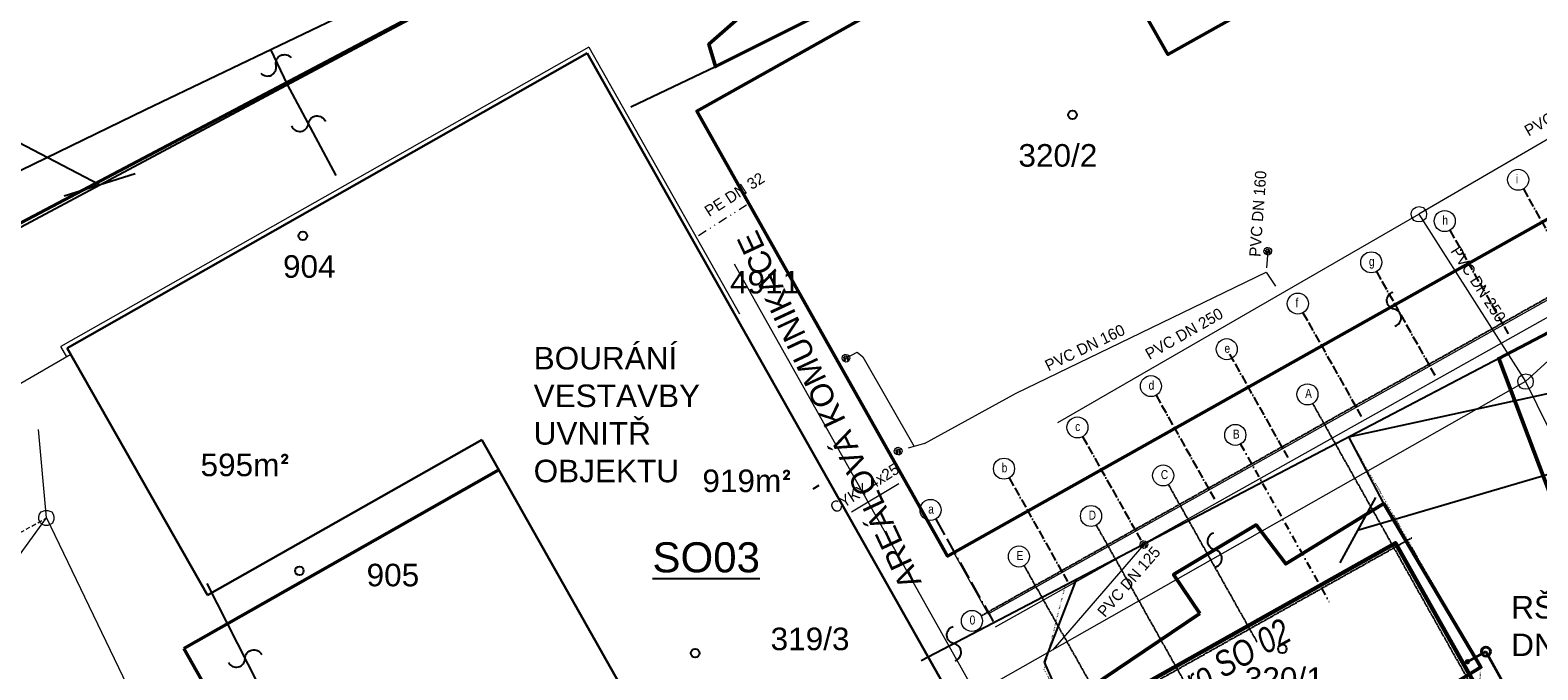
# Model space of a CAD drawing. Header units: millimetres. Extents: x 86477 to 788943, y -27515 to 248801.
# Tile 4 of 10: x 241336 to 341528, y 146410 to 188958. Entities that reach past the tile are written whole.
import ezdxf
from ezdxf.enums import TextEntityAlignment as Align
from ezdxf.lldxf.tags import DXFTag

# ---------------------------------------------------------------- set-up
doc = ezdxf.new("R2010")
doc.units = ezdxf.units.MM
for name, pattern in [('ACAD_ISO11W100', [33, 12, -3, 12, -3, 0, -3]), ('DASHDOT', [0.5, 0.25, -0.125, 0, -0.125]), ('DASHED', [4.5, 3, -1.5]), ('DGN Style 2', [1864.3953299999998, 1118.637198, -745.758132]), ('DIVIDE', [8, 3, -1.5, 0.25, -1.5, 0.25, -1.5]), ('DOT2', [0.875, 0.125, -0.75])]:
    doc.linetypes.add(name, pattern=pattern)
for name, color, linetype, lineweight in [('hranice', 3, 'Continuous', 20), ('IN_C_OSA', 6, 'DASHDOT', 18), ('IN_C_TENKA', 7, 'Continuous', 18), ('IN_NS_TLUSTA', 1, 'Continuous', 60), ('OstElektroNnPodz', 1, '660B', 13), ('OstKanDest', 32, '626B', 13), ('OstKanSplask', 34, 'KANALIZACE_SPLASKOVA_PODZ', 13), ('OstPlynNtl', 30, '633B', 13), ('OstVodPitna', 150, '616B', 13), ('Plyn', 7, 'Continuous', 30), ('Vrstva 34', 7, 'Continuous', 0), ('Vrstva 6', 7, 'Continuous', 0), ('Vrstva 60', 7, 'Continuous', 0), ('ZTI-DEŠŤOVÁ-KANALIZACE', 210, 'KANALIZACE', 40)]:
    doc.layers.add(name, color=color, linetype=linetype, lineweight=lineweight)
for name, color, linetype in [('IN_BP_BOURACI PRACE', 40, 'Continuous'), ('IN_MODUL_SYSTEM', 6, 'DASHDOT'), ('IN_TEXT', 7, 'Continuous'), ('KATASTR', 116, 'Continuous')]:
    doc.layers.add(name, color=color, linetype=linetype)
doc.styles.add('ARIEL-CE', font='arial.ttf', dxfattribs={"width": 0.8})
doc.styles.add('INDRA', font='ariali.ttf')
doc.styles.add('Koty', font='arial.ttf')
doc.styles.add('ROMAND', font='romand.shx', dxfattribs={"width": 0.85})
doc.styles.get("Standard").update_dxf_attribs({"font": 'arial.ttf'})
doc.styles.add('Style-cs_Working', font='cs_Working.shx')
doc.linetypes.add('616B', pattern='A,5,-2,5,-5.5,[145,stn.shx,S=0.1,R=0,X=0,Y=0],-5.5,5,-2', length=30)
doc.linetypes.add('626B', pattern='A,5,-2,5,-5.5,[150,stn.shx,S=0.1,R=0,X=0,Y=0],-5.5,5,-2', length=30)
doc.linetypes.add('633B', pattern='A,5,-2,5,-5.5,[155,stn.shx,S=0.1,R=0,X=0,Y=0],-5.5,5,-2', length=30)
doc.linetypes.add('660B', pattern='A,5,-2,5,-5.5,[166,stn.shx,S=0.1,R=0,X=0,Y=0],-5.5,5,-2', length=30)
doc.linetypes.add('EL_VEDENI_NADZ', pattern='A,10,-15,[107,cadkon.shx,S=5,R=0,X=0,Y=0],-50,10,-10', length=95)
doc.linetypes.add('KANALIZACE', pattern='A,30,-3.5,["C",Standard,S=2.54,R=0,X=-3.81,Y=-1.27],-0.001', length=33.501)
doc.linetypes.add('KANALIZACE_SPLASKOVA_PODZ', pattern='A,35,-15,[102,cadkon.shx,S=5,R=0,X=0,Y=5],-5,[102,cadkon.shx,S=5,R=0,X=20,Y=5],30,-15', length=100)
doc.linetypes.add('OCH_PASMO_PRUM_ZAVODU', pattern='A,17.5,[134,cadkon.shx,S=5,R=0,X=0,Y=-5],17.5,-10,0,-10', length=55)
tags = doc.linetypes.add('PLYN', pattern='A,12.7,-5.08,["GAS",Standard,S=2.54,R=0,X=-2.54,Y=-1.27],-6.35', length=24.13).pattern_tags.tags
tags[6] = DXFTag(74, 10)
doc.dimstyles.new('IP 1_100', dxfattribs={"dimscale": 100, "dimtxt": 2.5, "dimasz": 2, "dimexe": 1, "dimexo": 1, "dimgap": 1, "dimtad": 1, "dimdec": 0, "dimzin": 0, "dimdsep": 46, "dimtxsty": 'ROMAND', "dimblk": 'ARCHTICK', "dimcen": 0.09, "dimdle": 1, "dimclrd": 256, "dimclre": 256, "dimclrt": 7, "dimadec": 0, "dimazin": 0, "dimtfac": 1, "dimtdec": 0, "dimtix": 1, "dimtmove": 2, "dimatfit": 3, "dimldrblk": 'OBLIQUE', "dimfxl": 20, "dimfxlon": 1, "dimtolj": 1, "dimtzin": 0, "dimarcsym": 0})

# ---------------------------------------------------------------- blocks, each defined once
blk = doc.blocks.new('_ArchTick')
at = {"color": 0, "linetype": 'ByBlock', "lineweight": 13, "const_width": 0.15}
blk.add_lwpolyline([(-0.5, -0.5), (0.5, 0.5)], dxfattribs=at)
blk = doc.blocks.new('Z601')
at = {"layer": 'Vrstva 34', "color": 32, "linetype": 'Continuous', "lineweight": 13}
for p, q in [((-0.2501516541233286, 0.04998459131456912), (-0.1995471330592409, 0.1498707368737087)), ((-0.2501232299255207, -0.05046463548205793), (-0.2501516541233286, 0.04998459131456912)), ((-0.1995471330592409, 0.1498707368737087), (-0.1493367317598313, 0.2001095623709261)), ((-0.1493083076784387, 0.0996603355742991), (-0.1500681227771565, -0.1000835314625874)), ((-0.1493367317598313, 0.2001095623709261), (-0.04947901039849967, 0.2499542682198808)), ((-0.05001301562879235, -0.1497024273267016), (-0.04945058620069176, 0.1495050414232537)), ((-0.04947901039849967, 0.2499542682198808), (0.04998459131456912, 0.250151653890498)), ((-0.04945058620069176, 0.1495050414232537), (0.05001301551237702, 0.1497024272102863)), ((0.04998459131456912, 0.250151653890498), (0.1498707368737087, 0.1995471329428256)), ((0.05001301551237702, 0.1497024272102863), (0.0504362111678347, -0.1496740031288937)), ((0.1498707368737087, 0.1995471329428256), (0.2002785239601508, 0.1503223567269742)), ((0.1502939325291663, -0.09982929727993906), (0.1500681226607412, 0.1000835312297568)), ((0.2002785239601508, 0.1503223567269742), (0.2499542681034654, 0.04947901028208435)), ((0.2499542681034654, 0.04947901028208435), (0.250151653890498, -0.04998459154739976)), ((-0.1992928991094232, -0.1504913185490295), (-0.2501232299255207, -0.05046463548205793)), ((-0.1500396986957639, -0.2005327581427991), (-0.1992928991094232, -0.1504913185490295)), ((-0.1500681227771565, -0.1000835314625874), (-0.05001301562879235, -0.1497024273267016)), ((-0.04998459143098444, -0.2501516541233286), (-0.1500396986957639, -0.2005327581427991)), ((0.05046463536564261, -0.2501232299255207), (-0.04998459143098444, -0.2501516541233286)), ((0.0504362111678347, -0.1496740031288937), (0.1502939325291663, -0.09982929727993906)), ((0.1503223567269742, -0.2002785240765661), (0.05046463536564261, -0.2501232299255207)), ((0.2005327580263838, -0.1500396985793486), (0.1503223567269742, -0.2002785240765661)), ((0.250151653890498, -0.04998459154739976), (0.2005327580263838, -0.1500396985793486))]:
    blk.add_line(p, q, dxfattribs=at)
blk = doc.blocks.new('Z620')
at = {"layer": 'Vrstva 34', "color": 32, "linetype": 'Continuous', "lineweight": 13}
for p, q in [((-0.5003033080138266, 0.09996918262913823), (-0.4502902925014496, 0.2496716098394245)), ((-0.5000774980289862, -0.09994364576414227), (-0.5003033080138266, 0.09996918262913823)), ((-0.4502902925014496, 0.2496716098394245), (-0.3504609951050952, 0.3999655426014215)), ((-0.3504609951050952, 0.3999655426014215), (-0.09994364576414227, 0.5000774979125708)), ((-0.09994364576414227, 0.5000774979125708), (0.09980022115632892, 0.499317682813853)), ((0.09980022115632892, 0.499317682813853), (0.3495577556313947, 0.3996857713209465)), ((0.3495577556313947, 0.3996857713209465), (0.4496412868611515, 0.2496176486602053)), ((0.4496412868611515, 0.2496176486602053), (0.5000774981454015, 0.09994364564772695)), ((0.5000774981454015, 0.09994364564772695), (0.4993176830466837, -0.09980022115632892)), ((-0.3999655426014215, -0.3504609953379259), (-0.5000774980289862, -0.09994364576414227)), ((-0.2506572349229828, -0.4501213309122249), (-0.3999655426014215, -0.3504609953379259)), ((-0.09996918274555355, -0.5003033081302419), (-0.2506572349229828, -0.4501213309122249)), ((0.09994364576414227, -0.5000774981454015), (-0.09996918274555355, -0.5003033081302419)), ((0.249448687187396, -0.4506269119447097), (0.09994364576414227, -0.5000774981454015)), ((0.3995168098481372, -0.3505433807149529), (0.249448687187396, -0.4506269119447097)), ((0.4993176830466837, -0.09980022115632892), (0.3995168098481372, -0.3505433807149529))]:
    blk.add_line(p, q, dxfattribs=at)

msp = doc.modelspace()

# ---------------------------------------------------------------- linework, layer by layer
at = {"layer": 'hranice', "linetype": 'OCH_PASMO_PRUM_ZAVODU', "lineweight": 20, "ltscale": 100}
msp.add_spline([(202129.4199598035, -20932.84328340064), (208890.4521500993, -12526.69130267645), (210997.2102886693, 2279.182259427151), (214303.4802718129, 17533.99908474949), (220552.3232788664, 27499.1400303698), (225875.5878234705, 41019.64984747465), (249503.0307783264, 69191.22312850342), (299822.8979667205, 89332.57221713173), (318625.9506171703, 92311.98010563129), (367165.0139891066, 107829.8402653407), (414696.5487479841, 130805.1286028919), (432522.5919766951, 140720.449595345), (462318.2588195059, 147648.1883478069), (485842.0518298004, 148551.5140837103)], degree=3, dxfattribs=at)
at = {"layer": 'IN_BP_BOURACI PRACE', "lineweight": 50, "ltscale": 100}
msp.add_lwpolyline([(319070.1608270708, 150162.9292513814), (317324.7405735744, 152749.1291421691), (322802.334207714, 156050.3632733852), (324776.3724963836, 153461.1276065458), (331284.5323930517, 157468.2823756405), (337741.4619748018, 146587.4967632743), (318658.5488396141, 134923.4219821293), (311720.9224811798, 145202.9454920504)], close=True, dxfattribs=at)
at = {"layer": 'IN_C_OSA', "color": 4, "linetype": 'Continuous'}
for centre in [(340220.6294972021, 179004.626512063), (335339.3605635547, 176259.956477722), (330458.0916299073, 173515.2864433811), (325576.8226962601, 170770.6164090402), (320855.801685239, 167740.9528430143), (315814.2848289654, 165281.2763403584), (326217.1522470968, 164731.4481673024), (310933.0158953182, 162536.6063060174), (321423.0488301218, 162035.7900978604), (306051.7469616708, 159791.9362716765), (316628.9454131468, 159340.1320284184), (301170.4780280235, 157047.2662373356), (311834.8419961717, 156644.4739589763), (307040.7385791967, 153948.8158895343)]:
    msp.add_circle(centre, 700, dxfattribs=at)
at = {"layer": 'IN_C_OSA', "color": 4, "linetype": 'Continuous', "ltscale": 100}
msp.add_circle((303922.1103247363, 149664.4709109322), 700, dxfattribs=at)
at = {"layer": 'IN_C_TENKA', "color": 3, "linetype": 'DOT2', "lineweight": 20, "ltscale": 500}
for p, q in [((328962.7122290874, 161898.8196403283), (338930.8459286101, 167122.6136043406)), ((310108.4757311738, 152018.2693003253), (328962.7122290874, 161898.8196403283))]:
    msp.add_line(p, q, dxfattribs=at)
at = {"layer": 'IN_C_TENKA', "color": 3, "linetype": 'DOT2', "lineweight": 20, "ltscale": 100}
for p, q in [((338930.8459286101, 167122.6136043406), (348546.3251684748, 141639.0268243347)), ((337741.4619748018, 146587.4967632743), (328962.7122290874, 161898.8196403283)), ((310108.4757311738, 152018.2693003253), (308700.3448954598, 146447.6533488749)), ((308700.3448954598, 146447.6533488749), (317181.3448956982, 131171.6533489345)), ((337531.1374108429, 142256.8485450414), (337741.4619748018, 146587.4967632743))]:
    msp.add_line(p, q, dxfattribs=at)
at = {"layer": 'IN_C_TENKA', "color": 152, "ltscale": 100}
msp.add_lwpolyline([(484328.6478888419, 196581.4247045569), (473740.6998902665, 196196.6590187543), (441499.992142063, 197728.9713535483), (409399.8343700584, 200669.5692360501), (393082.2516336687, 203075.5124536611), (373019.652249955, 207620.0715564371), (359473.2525469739, 209538.1392711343), (344417.8128194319, 210485.067033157), (326730.2993881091, 208696.4250883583), (310937.8757944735, 205960.855381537), (286124.5641810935, 200129.139668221), (254897.5254309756, 183646.7410027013), (226912.2928192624, 168875.4473060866), (185253.873404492, 146887.1095048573), (172917.1596009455, 138812.2027205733), (161901.8859074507, 129636.5693766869), (137448.495585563, 109267.0942413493), (136620.129805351, 105447.9123039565), (143956.4539556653, 81479.02596538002), (153994.4025905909, 61076.15769876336), (162820.4060751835, 22651.39879338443), (167033.6471280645, -11224.99160457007), (168393.3813249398, -23265.20728186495), (168234.6244923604, -26742.33175976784)], dxfattribs=at)
at = {"layer": 'IN_C_TENKA', "color": 165, "lineweight": 50, "ltscale": 100}
msp.add_lwpolyline([(185253.873404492, 146887.1095048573), (286124.5641810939, 200129.1396682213), (286124.5641810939, 200129.1396682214), (288747.8390132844, 190047.2615511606), (286439.216773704, 188024.3464819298), (286877.1882187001, 186528.9386042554), (313677.8050536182, 199970.6435398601), (318825.1760970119, 189707.6062464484), (341084.1798485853, 201165.1870775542), (344696.9462193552, 200069.3648671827), (357341.6917521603, 176770.8053506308), (338930.8459286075, 167122.6136043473), (348546.3251684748, 141639.0268243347), (359863.9262457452, 142757.6222826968), (365123.9469821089, 130155.5258127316), (350512.961470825, 123613.5103093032), (361594.542674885, 99665.14889624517), (352333.6897311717, 95324.35504060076), (307343.1232491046, 82203.67598769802), (284803.1839003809, 74530.89637839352), (265007.7894769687, 68423.78773782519), (254394.0731494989, 63855.77835966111), (236085.6178224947, 50213.10061879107)], dxfattribs=at)
at = {"layer": 'IN_MODUL_SYSTEM', "linetype": 'ACAD_ISO11W100', "ltscale": 50}
for p, q in [((340563.7132514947, 178394.4678953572), (344439.059638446, 171502.3432723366)), ((335682.4443178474, 175649.7978610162), (339557.7907047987, 168757.6732379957)), ((330801.1753842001, 172905.1278266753), (334676.5217711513, 166013.0032036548)), ((325919.9064505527, 170160.4577923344), (329795.252837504, 163268.3331693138)), ((321038.6375169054, 167415.7877579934), (324913.9839038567, 160523.6631349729)), ((316157.3685832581, 164671.1177236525), (320032.7149702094, 157778.993100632)), ((311276.0996496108, 161926.4476893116), (315151.4460365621, 155034.3230662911)), ((306394.8307159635, 159181.7776549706), (310270.1771029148, 152289.6530319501))]:
    msp.add_line(p, q, dxfattribs=at)
at = {"layer": 'IN_MODUL_SYSTEM', "ltscale": 100}
for p, q in [((304532.2689414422, 150007.5546652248), (354222.1008086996, 177947.4601265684)), ((326560.2360013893, 164121.2895505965), (353436.4392495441, 116323.2029579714)), ((316972.0291674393, 158729.9734117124), (322856.3911907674, 148264.9072363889)), ((312177.9257504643, 156034.3153422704), (318062.2877737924, 145569.249166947)), ((308316.7504401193, 141236.7109323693), (333161.666373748, 155206.6636630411)), ((307383.8223334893, 153338.6572728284), (334260.025581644, 105540.5706802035))]:
    msp.add_line(p, q, dxfattribs=at)
at = {"layer": 'IN_MODUL_SYSTEM', "ltscale": 2000}
msp.add_line((321766.1325844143, 161425.6314811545), (327650.4946077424, 150960.5653058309), dxfattribs=at)
at = {"layer": 'IN_MODUL_SYSTEM', "linetype": 'ACAD_ISO11W100', "ltscale": 100}
msp.add_line((301513.5617823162, 156437.1076206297), (305388.9081692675, 149544.9829976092), dxfattribs=at)
at = {"layer": 'IN_NS_TLUSTA', "ltscale": 100}
msp.add_lwpolyline([(312452.3245933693, 143814.4804886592), (324950.3756425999, 121587.273737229), (316273.0484578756, 116708.1326315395), (324575.6753117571, 101942.2941072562), (352865.2437477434, 117849.1273152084), (332064.5658446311, 154842.1725909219), (312452.3245933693, 143814.4804886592)], dxfattribs=at)
at = {"layer": 'KATASTR'}
for p, q in [((224377.421327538, 167151.2107335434), (286124.5641810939, 200129.1396682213)), ((286877.1882187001, 186528.9386042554), (313677.8050536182, 199970.6435398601)), ((249003.6050550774, 183686.6001267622), (272131.5925157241, 194774.1772419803)), ((288747.8390132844, 190047.2615511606), (286439.216773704, 188024.3464819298)), ((258439.1683129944, 185342.9167715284), (257321.53755494, 187674.2241337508)), ((286439.216773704, 188024.3464819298), (286877.1882187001, 186528.9386042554)), ((281252.3448956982, 183850.6533489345), (286877.1882187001, 186528.9386042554)), ((261668.6292542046, 179296.1457183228), (258439.1683129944, 185342.9167715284)), ((235866.4699110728, 177287.796656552), (249003.6050550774, 183686.6001267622)), ((328962.7122290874, 161898.8196403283), (423303.7252369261, 182572.0103653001)), ((331284.5323930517, 157468.2823756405), (328962.7122290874, 161898.8196403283)), ((293755.9529728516, 158662.3261621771), (293347.7592789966, 158432.777761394))]:
    msp.add_line(p, q, dxfattribs=at)
at = {"layer": 'KATASTR', "ltscale": 100}
for p, q in [((357341.6917521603, 176770.8053506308), (300557.1451308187, 147012.9007285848)), ((308737.3096455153, 146926.3830992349), (310877.4559366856, 152421.2528754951)), ((253075.4564671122, 152158.3513573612), (258162.2898647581, 142171.1576271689)), ((313271.2398483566, 136867.6837632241), (308737.3096455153, 146926.3830992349))]:
    msp.add_line(p, q, dxfattribs=at)
at = {"layer": 'KATASTR', "color": 7, "lineweight": 50, "ltscale": 100}
for p, q in [((272488.6748817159, 159719.8279176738), (251544.4591514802, 147833.8103735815)), ((251544.4591514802, 147833.8103735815), (257076.3675783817, 138086.0977302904))]:
    msp.add_line(p, q, dxfattribs=at)
at = {"layer": 'KATASTR', "color": 7, "lineweight": 50}
msp.add_lwpolyline([(310992.3448954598, 197833.6533488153), (285647.4587565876, 183572.3368834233), (302302.3448954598, 153973.6533488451), (351992.3448954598, 181913.6533489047), (341262.3448954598, 200963.6533488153), (316942.3448954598, 187343.6533488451), (310992.3448954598, 197833.6533488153)], dxfattribs=at)
at = {"layer": 'KATASTR'}
for points in [[(256661.0040909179, 186100.6230921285, 0.774387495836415), (257674.305698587, 186614.906728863, -0.7812922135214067), (258686.8422504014, 187128.8020748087)], [(258704.5004337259, 182586.3123265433, 0.774387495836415), (259830.7602664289, 182737.3308563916, -0.7812922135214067), (260956.1697583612, 182888.2353653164)], [(332034.6872760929, 169270.5555081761, 0.774387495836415), (331969.3353725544, 170405.0143817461, -0.7812922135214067), (331904.0328105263, 171538.6167241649)], [(320128.8892941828, 153265.2873342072, 0.774387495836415), (320063.5373906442, 154399.7462077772, -0.7812922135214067), (319998.2348286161, 155533.348550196)]]:
    msp.add_lwpolyline(points, format="xyb", dxfattribs=at)
at = {"layer": 'KATASTR', "ltscale": 100}
for points in [[(302796.102961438, 147017.5186234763, 0.774387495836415), (302730.7510578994, 148151.9774970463, -0.7812922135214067), (302665.4484958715, 149285.5798394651)], [(254515.1253991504, 146894.5533182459, 0.774387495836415), (255618.8731659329, 147164.7544922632, -0.7812922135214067), (256721.7875888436, 147434.7516609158)]]:
    msp.add_lwpolyline(points, format="xyb", dxfattribs=at)
at = {"layer": 'KATASTR'}
for centre in [(310604.732127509, 183322.541711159), (259452.3508077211, 175274.9321869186)]:
    msp.add_circle(centre, 285.6440289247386, dxfattribs=at)
at = {"layer": 'KATASTR', "ltscale": 100}
for centre in [(259225.6560459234, 152993.4580410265), (285530.3240320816, 147524.7436405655), (324548.0872555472, 147814.7239497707)]:
    msp.add_circle(centre, 285.6440289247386, dxfattribs=at)
at = {"layer": 'OstElektroNnPodz', "linetype": 'EL_VEDENI_NADZ', "lineweight": 13, "ltscale": 20}
msp.add_line((295918.458756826, 156918.3368833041), (299073.4587565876, 158798.3368833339), dxfattribs=at)
at = {"layer": 'OstKanDest', "ltscale": 500}
for p, q in [((349015.4587565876, 185680.3368834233), (333624.4587565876, 176711.3368833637)), ((309627.4587565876, 162869.3368833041), (333624.4587565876, 176711.3368833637)), ((306857.4587565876, 164812.3368833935), (323481.4587565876, 172858.3368833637)), ((296671.458756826, 167239.3368833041), (300087.4587565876, 161274.3368833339)), ((300764.458756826, 161474.3368834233), (306857.4587565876, 164812.3368833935))]:
    msp.add_line(p, q, dxfattribs=at)
at = {"layer": 'OstKanDest', "ltscale": 400}
msp.add_line((333624.4587565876, 176711.3368833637), (340713.458756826, 165579.3368833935), dxfattribs=at)
at = {"layer": 'OstKanDest', "ltscale": 200}
msp.add_line((346419.458756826, 170835.3368833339), (340713.458756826, 165579.3368833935), dxfattribs=at)
at = {"layer": 'OstKanDest', "ltscale": 100}
for p, q in [((340713.458756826, 165579.3368833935), (304849.4587565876, 145211.3368833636)), ((340717.4587565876, 165582.3368834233), (360865.2313204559, 124439.8335941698)), ((242417.4587565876, 156520.3368833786), (241895.458756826, 162392.3368833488)), ((236393.4328301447, 148226.3440151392), (242417.4587565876, 156520.3368833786)), ((242417.4587565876, 156520.3368833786), (251813.458756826, 137013.3368833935)), ((315345.458756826, 154747.3368833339), (309296.458756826, 147737.3368833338))]:
    msp.add_line(p, q, dxfattribs=at)
at = {"layer": 'OstKanDest', "linetype": 'DASHED', "ltscale": 100}
msp.add_line((221444.458756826, 144736.3368833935), (242417.4587565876, 156520.3368833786), dxfattribs=at)
at = {"layer": 'OstKanSplask', "ltscale": 100}
msp.add_line((288124.3750136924, 173412.464968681), (310216.5520238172, 134056.5685121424), dxfattribs=at)
at = {"layer": 'OstPlynNtl', "linetype": 'PLYN', "ltscale": 300}
for p, q in [((278468.8310688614, 187833.9968253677), (243383.9273686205, 167923.5878353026)), ((278468.8310688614, 187833.9968253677), (288476.6661795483, 170097.9150736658)), ((244042.5693830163, 167377.5321630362), (237592.8431940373, 163660.5086608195))]:
    msp.add_line(p, q, dxfattribs=at)
at = {"layer": 'OstPlynNtl'}
msp.add_line((243779.7611025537, 167226.0738644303), (243383.9273686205, 167923.5878353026), dxfattribs=at)
at = {"layer": 'OstVodPitna', "color": 5, "linetype": 'DIVIDE', "lineweight": 13, "ltscale": 200}
msp.add_line((288949.458756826, 177324.3368833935), (285667.4587565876, 175233.3368833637), dxfattribs=at)
at = {"layer": 'Vrstva 34', "color": 32, "linetype": 'DGN Style 2', "lineweight": 13}
for p, q in [((323581.4587565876, 174254.3368833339), (323481.4587565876, 172858.3368833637)), ((323481.4587565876, 172858.3368833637), (324458.458756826, 171370.3368833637)), ((295550.4587565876, 167139.3368833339), (296302.4587565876, 167539.3368833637)), ((296302.4587565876, 167539.3368833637), (296671.458756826, 167239.3368833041)), ((300764.458756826, 161474.3368834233), (299018.4587565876, 160957.3368834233))]:
    msp.add_line(p, q, dxfattribs=at)
at = {"layer": 'Vrstva 6', "color": 1, "linetype": 'Continuous', "lineweight": 30}
msp.add_line((278355.3448954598, 187424.6533488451), (243792.9083661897, 167810.7404001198), dxfattribs=at)
at = {"layer": 'Vrstva 6', "color": 1, "linetype": 'Continuous', "lineweight": 30, "ltscale": 100}
for p, q in [((278355.3448954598, 187424.6533488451), (308185.110063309, 134559.7582142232)), ((243792.9083661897, 167810.7404001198), (253121.1155813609, 151373.1447684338)), ((271353.6164960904, 161719.9467213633), (253121.115581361, 151373.1447684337)), ((271353.6164960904, 161719.9467213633), (291895.3658209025, 125315.4555083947))]:
    msp.add_line(p, q, dxfattribs=at)
at = {"layer": 'Vrstva 60', "color": 253, "linetype": 'Continuous', "lineweight": 0, "ltscale": 100}
for p, q in [((305002.3448956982, 150133.6533488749), (353902.3448954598, 177613.6533488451)), ((305492.2505982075, 149261.8779175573), (354392.250597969, 176741.8779175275)), ((302715.3448956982, 154196.6533488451), (305002.3448956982, 150133.6533488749))]:
    msp.add_line(p, q, dxfattribs=at)
at = {"layer": 'ZTI-DEŠŤOVÁ-KANALIZACE', "ltscale": 100}
for p in [(336848.0436247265, 146948.4376138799), (352230.0963792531, 122086.2113460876)]:
    msp.add_line(p, (338072.5112147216, 147627.1710822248), dxfattribs=at)
at = {"layer": 'ZTI-DEŠŤOVÁ-KANALIZACE', "ltscale": 50}
msp.add_line((336848.0436247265, 146948.4376138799), (337810.1253025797, 147481.7281961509), dxfattribs=at)
at = {"layer": 'ZTI-DEŠŤOVÁ-KANALIZACE', "ltscale": 100}
for centre, radius in [((338072.5112147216, 147627.1710822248), 300), ((336848.0436247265, 146948.4376138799), 75), ((336848.4706959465, 146950.4173199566), 74.99999999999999)]:
    msp.add_circle(centre, radius, dxfattribs=at)
at = {"layer": 'ZTI-DEŠŤOVÁ-KANALIZACE', "ltscale": 400}
msp.add_circle((336848.0436247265, 146948.4376138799), 75, dxfattribs=at)

# ---------------------------------------------------------------- block references
at = {"layer": 'OstKanSplask', "ltscale": 100, "xscale": 1000, "yscale": 1000, "zscale": 1000}
msp.add_blockref('Z620', (242417.4587565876, 156520.3368833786), dxfattribs=at)
at = {"layer": 'Vrstva 34', "color": 32, "linetype": 'Continuous', "lineweight": 13, "xscale": 999.9976228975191, "yscale": 999.9976228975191, "zscale": 999.9976228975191, "rotation": 9.727428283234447}
for name, p in [('Z620', (333624.4587565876, 176711.3368833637)), ('Z601', (323581.4587565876, 174254.3368833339)), ('Z601', (295550.4587565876, 167139.3368833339)), ('Z620', (340713.458756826, 165579.3368833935)), ('Z601', (299018.4587565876, 160957.3368834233)), ('Z601', (315345.458756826, 154747.3368833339))]:
    msp.add_blockref(name, p, dxfattribs=at)

# ---------------------------------------------------------------- texts
at = {"layer": 'IN_C_OSA', "color": 7, "linetype": 'Continuous', "style": 'ARIEL-CE', "width": 0.8}
for s, p in [('i', (340066.7109659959, 178763.2383662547)), ('h', (335185.4420323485, 176018.5683319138)), ('g', (330304.1730987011, 173273.8982975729)), ('f', (325422.9041650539, 170529.2282632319)), ('e', (320701.8831540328, 167499.564697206)), ('d', (315660.3662977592, 165039.8881945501)), ('A', (326063.2337158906, 164490.0600214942)), ('c', (310779.097364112, 162295.2181602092)), ('B', (321269.1302989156, 161794.4019520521)), ('b', (305897.8284304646, 159550.5481258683)), ('C', (316475.0268819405, 159098.7438826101)), ('a', (301016.5594968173, 156805.8780915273)), ('D', (311680.9234649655, 156403.085813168)), ('E', (306886.8200479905, 153707.427743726))]:
    msp.add_text(s, height=600, dxfattribs=at).set_placement(p)
at = {"layer": 'IN_C_OSA', "color": 7, "linetype": 'Continuous', "ltscale": 100, "style": 'ARIEL-CE', "width": 0.8}
msp.add_text('0', height=600, dxfattribs=at).set_placement((303768.1917935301, 149423.0827651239))
at = {"layer": 'IN_TEXT', "insert": (299240.0129825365, 151599.0502296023), "char_height": 1500, "width": 25698.19629438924, "attachment_point": 1, "rotation": 115.04021536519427, "style": 'Koty'}
msp.add_mtext('AREÁLOVÁ KOMUNIKACE', dxfattribs=at)
at = {"layer": 'IN_TEXT', "ltscale": 100, "attachment_point": 1, "style": 'Koty'}
for s, insert, char_height, width in [('BOURÁNÍ VESTAVBY UVNITŘ OBJEKTU', (274793.0163252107, 167888.6933127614), 1500, 15598.12383744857), ('919m{\\fISOCPEUR|b0|i0|c238|p34;²}', (286009.0965161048, 159734.0948408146), 1500, 5815.000000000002), ('{\\LSO03}', (282690.954311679, 154896.2104875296), 2000, 6757.857142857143), ('RŠ 2\\PDN 600', (339757.2476979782, 151326.6818119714), 1500, 15598.12383744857)]:
    msp.add_mtext(s, dxfattribs=dict(at, insert=insert, char_height=char_height, width=width))
at = {"layer": 'IN_TEXT', "insert": (252659.33901809, 160792.3098693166), "char_height": 1500, "width": 5815.000000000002, "attachment_point": 1, "style": 'Koty'}
msp.add_mtext('595m{\\fISOCPEUR|b0|i0|c238|p34;²}', dxfattribs=at)
at = {"layer": 'KATASTR', "char_height": 1500, "width": 486.7659100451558, "attachment_point": 1, "style": 'Koty'}
for s, insert in [('320/2', (307010.3700790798, 181377.585941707)), ('904', (258139.0793017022, 173987.7509910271)), ('4911', (287846.0469591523, 172941.8511791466))]:
    msp.add_mtext(s, dxfattribs=dict(at, insert=insert))
at = {"layer": 'KATASTR', "ltscale": 100, "char_height": 1500, "width": 486.7659100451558, "attachment_point": 1, "style": 'Koty'}
for s, insert in [('905', (263693.9056439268, 153466.9733757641)), ('319/3', (290541.1397593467, 149219.7965881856)), ('320/1', (322055.2843331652, 146576.3343478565))]:
    msp.add_mtext(s, dxfattribs=dict(at, insert=insert))
at = {"layer": 'OstElektroNnPodz', "linetype": 'EL_VEDENI_NADZ', "lineweight": 13, "ltscale": 20, "style": 'Style-cs_Working'}
msp.add_text('CYKY 4x25', height=749.994, rotation=32.50237499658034, dxfattribs=at).set_placement((296783.6859666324, 158487.3029630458), align=Align.MIDDLE_CENTER)
at = {"layer": 'OstVodPitna', "color": 5, "linetype": 'DIVIDE', "lineweight": 13, "ltscale": 200, "style": 'Style-cs_Working'}
msp.add_text('PE DN 32', height=749.994, rotation=32.50237499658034, dxfattribs=at).set_placement((288138.5050372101, 178029.8679591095), align=Align.MIDDLE_CENTER)
at = {"layer": 'Plyn', "color": 40, "ltscale": 100, "style": 'INDRA', "width": 0.8}
msp.add_text('HUP pro SO 02', height=1687.5, rotation=29.05670382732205, dxfattribs=at).set_placement((313818.8790984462, 142067.293569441))
at = {"layer": 'Vrstva 34', "color": 32, "linetype": 'Continuous', "lineweight": 13, "style": 'Style-cs_Working'}
for s, rotation, p in [('PVC DN 250', 29.81865000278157, (343215.0849634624, 183626.0096375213)), ('PVC DN 160', 85.92890555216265, (322919.6375857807, 176746.6629134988)), ('PVC DN 250', 303.0757472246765, (337578.8965958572, 172060.3391117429)), ('PVC DN 250', 29.81865000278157, (318017.0849634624, 168771.9354470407)), ('PVC DN 160', 25.82778611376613, (311423.967775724, 167844.3126729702))]:
    msp.add_text(s, height=749.994, rotation=rotation, dxfattribs=at).set_placement(p, align=Align.MIDDLE_CENTER)
at = {"layer": 'Vrstva 34', "color": 32, "linetype": 'Continuous', "lineweight": 13, "ltscale": 100, "style": 'Style-cs_Working'}
msp.add_text('PVC DN 125', height=749.994, rotation=49.20925277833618, dxfattribs=at).set_placement((314346.4833406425, 152277.1222640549), align=Align.MIDDLE_CENTER)

# ---------------------------------------------------------------- leaders
at = {"layer": 'IN_TEXT'}
for points, override in [([(245954.272823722, 178674.9807800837), (237322.4950748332, 183181.3212946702), (222735.7684670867, 183181.3212946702)], {"dimasz": 35, "dimgap": 1, "dimtad": 0}), ([(329550.1467402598, 155711.5901022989), (359725.2094839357, 164581.630569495), (374300.4668062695, 164581.630569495)], {"dimasz": 35, "dimtad": 0})]:
    msp.add_leader(points, dimstyle='IP 1_100', override=override, dxfattribs=at)

doc.saveas('drawing.dxf')
